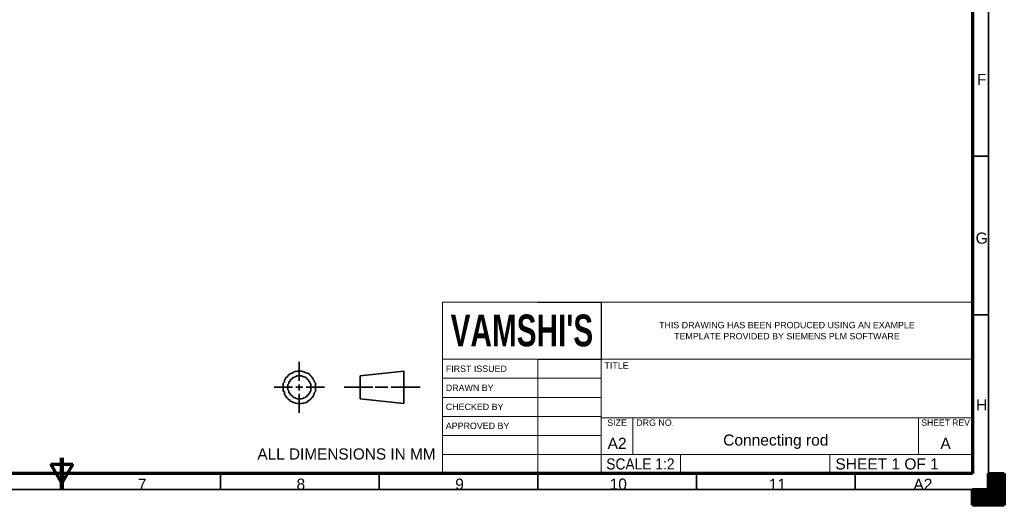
# Model space of a CAD drawing. Header units: millimetres. Extents: x 0 to 594, y 0 to 420.
# Tile 5 of 8: x 284 to 594, y 0 to 153. Entities that reach past the tile are written whole.
import ezdxf

# ---------------------------------------------------------------- set-up
doc = ezdxf.new("R2010")
doc.units = ezdxf.units.MM
doc.layers.add('1', color=7, linetype='Continuous', true_color=0xffffff)
doc.layers.add('256', color=7, linetype='Continuous', true_color=0xffffff)
doc.styles.add('Arial', font='Arial')

# ---------------------------------------------------------------- blocks, each defined once
blk = doc.blocks.new('HATCH3')
at = {"color": 18, "lineweight": 13}
for p, q in [((589, 9.98988), (594, 9.98988)), ((589, 9.94755), (594, 9.94755)), ((589, 9.90522), (594, 9.90522)), ((589, 9.86289), (594, 9.86289)), ((589, 9.82056), (594, 9.82056)), ((589, 9.77823), (594, 9.77823)), ((589, 9.7359), (594, 9.7359)), ((589, 9.69357), (594, 9.69357)), ((589, 9.65124), (594, 9.65124)), ((589, 9.60891), (594, 9.60891)), ((589, 9.56658), (594, 9.56658)), ((589, 9.52425), (594, 9.52425)), ((589, 9.48192), (594, 9.48192)), ((589, 9.43959), (594, 9.43959)), ((589, 9.39726), (594, 9.39726)), ((589, 9.35493), (594, 9.35493)), ((589, 9.3126), (594, 9.3126)), ((589, 9.27027), (594, 9.27027)), ((589, 9.22794), (594, 9.22794)), ((589, 9.18561), (594, 9.18561)), ((589, 9.14328), (594, 9.14328)), ((589, 9.10095), (594, 9.10095)), ((589, 9.05862), (594, 9.05862)), ((589, 9.01629), (594, 9.01629)), ((589, 8.97396), (594, 8.97396)), ((589, 8.93163), (594, 8.93163)), ((589, 8.8893), (594, 8.8893)), ((589, 8.84697), (594, 8.84697)), ((589, 8.80464), (594, 8.80464)), ((589, 8.76231), (594, 8.76231)), ((589, 8.71998), (594, 8.71998)), ((589, 8.67765), (594, 8.67765)), ((589, 8.63532), (594, 8.63532)), ((589, 8.59299), (594, 8.59299)), ((589, 8.55066), (594, 8.55066)), ((589, 8.50833), (594, 8.50833)), ((589, 8.466), (594, 8.466)), ((589, 8.42367), (594, 8.42367)), ((589, 8.38134), (594, 8.38134)), ((589, 8.33901), (594, 8.33901)), ((589, 8.29668), (594, 8.29668)), ((589, 8.25435), (594, 8.25435)), ((589, 8.21202), (594, 8.21202)), ((589, 8.16969), (594, 8.16969)), ((589, 8.12736), (594, 8.12736)), ((589, 8.08503), (594, 8.08503)), ((589, 8.0427), (594, 8.0427)), ((589, 8.00037), (594, 8.00037)), ((589, 7.95804), (594, 7.95804)), ((589, 7.91571), (594, 7.91571)), ((589, 7.87338), (594, 7.87338)), ((589, 7.83105), (594, 7.83105)), ((589, 7.78872), (594, 7.78872)), ((589, 7.74639), (594, 7.74639)), ((589, 7.70406), (594, 7.70406)), ((589, 7.66173), (594, 7.66173)), ((589, 7.6194), (594, 7.6194)), ((589, 7.57707), (594, 7.57707)), ((589, 7.53474), (594, 7.53474)), ((589, 7.49241), (594, 7.49241)), ((589, 7.45008), (594, 7.45008)), ((589, 7.40775), (594, 7.40775)), ((589, 7.36542), (594, 7.36542)), ((589, 7.32309), (594, 7.32309)), ((589, 7.28076), (594, 7.28076)), ((589, 7.23843), (594, 7.23843)), ((589, 7.1961), (594, 7.1961)), ((589, 7.15377), (594, 7.15377)), ((589, 7.11144), (594, 7.11144)), ((589, 7.06911), (594, 7.06911)), ((589, 7.02678), (594, 7.02678)), ((589, 6.98445), (594, 6.98445)), ((589, 6.94212), (594, 6.94212)), ((589, 6.89979), (594, 6.89979)), ((589, 6.85746), (594, 6.85746)), ((589, 6.81513), (594, 6.81513)), ((589, 6.7728), (594, 6.7728)), ((589, 6.73047), (594, 6.73047)), ((589, 6.68814), (594, 6.68814)), ((589, 6.64581), (594, 6.64581)), ((589, 6.60348), (594, 6.60348)), ((589, 6.56115), (594, 6.56115)), ((589, 6.51882), (594, 6.51882)), ((589, 6.47649), (594, 6.47649)), ((589, 6.43416), (594, 6.43416)), ((589, 6.39183), (594, 6.39183)), ((589, 6.3495), (594, 6.3495)), ((589, 6.30717), (594, 6.30717)), ((589, 6.26484), (594, 6.26484)), ((589, 6.22251), (594, 6.22251)), ((584, 4.99494), (594, 4.99494)), ((584, 4.95261), (594, 4.95261)), ((584, 4.91028), (594, 4.91028)), ((584, 4.86795), (594, 4.86795)), ((584, 4.82562), (594, 4.82562)), ((584, 4.78329), (594, 4.78329)), ((584, 4.74096), (594, 4.74096)), ((584, 4.69863), (594, 4.69863)), ((584, 4.6563), (594, 4.6563)), ((584, 4.61397), (594, 4.61397)), ((584, 4.57164), (594, 4.57164)), ((584, 4.52931), (594, 4.52931)), ((584, 4.48698), (594, 4.48698)), ((584, 4.44465), (594, 4.44465)), ((584, 4.40232), (594, 4.40232)), ((584, 4.35999), (594, 4.35999)), ((584, 4.31766), (594, 4.31766)), ((584, 4.27533), (594, 4.27533)), ((584, 4.233), (594, 4.233)), ((584, 4.19067), (594, 4.19067)), ((584, 4.14834), (594, 4.14834)), ((584, 4.10601), (594, 4.10601)), ((584, 4.06368), (594, 4.06368)), ((584, 4.02135), (594, 4.02135)), ((584, 3.97902), (594, 3.97902)), ((584, 3.93669), (594, 3.93669)), ((584, 3.89436), (594, 3.89436)), ((584, 3.85203), (594, 3.85203)), ((584, 3.8097), (594, 3.8097)), ((584, 3.76737), (594, 3.76737)), ((584, 3.72504), (594, 3.72504)), ((584, 3.68271), (594, 3.68271)), ((584, 3.64038), (594, 3.64038)), ((584, 3.59805), (594, 3.59805)), ((584, 3.55572), (594, 3.55572)), ((584, 3.51339), (594, 3.51339)), ((584, 3.47106), (594, 3.47106)), ((584, 3.42873), (594, 3.42873)), ((584, 3.3864), (594, 3.3864)), ((584, 3.34407), (594, 3.34407)), ((584, 3.30174), (594, 3.30174)), ((584, 3.25941), (594, 3.25941)), ((584, 3.21708), (594, 3.21708)), ((584, 3.17475), (594, 3.17475)), ((584, 3.13242), (594, 3.13242)), ((589, 6.18018), (594, 6.18018)), ((589, 6.13785), (594, 6.13785)), ((589, 6.09552), (594, 6.09552)), ((589, 6.05319), (594, 6.05319)), ((589, 6.01086), (594, 6.01086)), ((589, 5.96853), (594, 5.96853)), ((589, 5.9262), (594, 5.9262)), ((589, 5.88387), (594, 5.88387)), ((589, 5.84154), (594, 5.84154)), ((589, 5.79921), (594, 5.79921)), ((589, 5.75688), (594, 5.75688)), ((589, 5.71455), (594, 5.71455)), ((589, 5.67222), (594, 5.67222)), ((589, 5.62989), (594, 5.62989)), ((589, 5.58756), (594, 5.58756)), ((589, 5.54523), (594, 5.54523)), ((589, 5.5029), (594, 5.5029)), ((589, 5.46057), (594, 5.46057)), ((589, 5.41824), (594, 5.41824)), ((589, 5.37591), (594, 5.37591)), ((589, 5.33358), (594, 5.33358)), ((589, 5.29125), (594, 5.29125)), ((589, 5.24892), (594, 5.24892)), ((589, 5.20659), (594, 5.20659)), ((589, 5.16426), (594, 5.16426)), ((589, 5.12193), (594, 5.12193)), ((589, 5.0796), (594, 5.0796)), ((589, 5.03727), (594, 5.03727)), ((584, 3.09009), (594, 3.09009)), ((584, 3.04776), (594, 3.04776)), ((584, 3.00543), (594, 3.00543)), ((584, 2.9631), (594, 2.9631)), ((584, 2.92077), (594, 2.92077)), ((584, 2.87844), (594, 2.87844)), ((584, 2.83611), (594, 2.83611)), ((584, 2.79378), (594, 2.79378)), ((584, 2.75145), (594, 2.75145)), ((584, 2.70912), (594, 2.70912)), ((584, 2.66679), (594, 2.66679)), ((584, 2.62446), (594, 2.62446)), ((584, 2.58213), (594, 2.58213)), ((584, 2.5398), (594, 2.5398)), ((584, 2.49747), (594, 2.49747)), ((584, 2.45514), (594, 2.45514)), ((584, 2.41281), (594, 2.41281)), ((584, 2.37048), (594, 2.37048)), ((584, 2.32815), (594, 2.32815)), ((584, 2.28582), (594, 2.28582)), ((584, 2.24349), (594, 2.24349)), ((584, 2.20116), (594, 2.20116)), ((584, 2.15883), (594, 2.15883)), ((584, 2.1165), (594, 2.1165)), ((584, 2.07417), (594, 2.07417)), ((584, 2.03184), (594, 2.03184)), ((584, 1.98951), (594, 1.98951)), ((584, 1.94718), (594, 1.94718)), ((584, 1.90485), (594, 1.90485)), ((584, 1.86252), (594, 1.86252)), ((584, 1.82019), (594, 1.82019)), ((584, 1.77786), (594, 1.77786)), ((584, 1.73553), (594, 1.73553)), ((584, 1.6932), (594, 1.6932)), ((584, 1.65087), (594, 1.65087)), ((584, 1.60854), (594, 1.60854)), ((584, 1.56621), (594, 1.56621)), ((584, 1.52388), (594, 1.52388)), ((584, 1.48155), (594, 1.48155)), ((584, 1.43922), (594, 1.43922)), ((584, 1.39689), (594, 1.39689)), ((584, 1.35456), (594, 1.35456)), ((584, 1.31223), (594, 1.31223)), ((584, 1.2699), (594, 1.2699)), ((584, 1.22757), (594, 1.22757)), ((584, 1.18524), (594, 1.18524)), ((584, 1.14291), (594, 1.14291)), ((584, 1.10058), (594, 1.10058)), ((584, 1.05825), (594, 1.05825)), ((584, 1.01592), (594, 1.01592)), ((584, 0.97359), (594, 0.97359)), ((584, 0.93126), (594, 0.93126)), ((584, 0.88893), (594, 0.88893)), ((584, 0.8466), (594, 0.8466)), ((584, 0.80427), (594, 0.80427)), ((584, 0.76194), (594, 0.76194)), ((584, 0.71961), (594, 0.71961)), ((584, 0.67728), (594, 0.67728)), ((584, 0.63495), (594, 0.63495)), ((584, 0.59262), (594, 0.59262)), ((584, 0.55029), (594, 0.55029)), ((584, 0.50796), (594, 0.50796)), ((584, 0.46563), (594, 0.46563)), ((584, 0.4233), (594, 0.4233)), ((584, 0.38097), (594, 0.38097)), ((584, 0.33864), (594, 0.33864)), ((584, 0.29631), (594, 0.29631)), ((584, 0.25398), (594, 0.25398)), ((584, 0.21165), (594, 0.21165)), ((584, 0.16932), (594, 0.16932)), ((584, 0.12699), (594, 0.12699)), ((584, 0.08466), (594, 0.08466)), ((584, 0.04233), (594, 0.04233)), ((584, 0), (594, 0))]:
    blk.add_line(p, q, dxfattribs=at)
blk = doc.blocks.new('3RDANG1')
at = {"layer": '1', "color": 18, "linetype": 'Continuous', "lineweight": 35}
for p, q in [((0.1732, 0.6299), (0.1732, 1)), ((0.1417, 0.811), (0.1339, 0.8031)), ((0.1496, 0.811), (0.1417, 0.811)), ((0.1575, 0.8189), (0.1496, 0.811)), ((0.1654, 0.8189), (0.1575, 0.8189)), ((0.1732, 0.8189), (0.1654, 0.8189)), ((0.1811, 0.8189), (0.1732, 0.8189)), ((0.189, 0.8189), (0.1811, 0.8189)), ((0.1969, 0.811), (0.189, 0.8189)), ((0.2047, 0.8031), (0.1969, 0.811)), ((0.8898, 0.8189), (0.5906, 0.7244)), ((0.8898, 0.1811), (0.8898, 0.8189)), ((0.1024, 0.748), (0.0945, 0.7323)), ((0.1102, 0.7638), (0.1024, 0.748)), ((0.1181, 0.7717), (0.1102, 0.7638)), ((0.126, 0.7874), (0.1181, 0.7717)), ((0.1339, 0.7953), (0.126, 0.7874)), ((0.1339, 0.8031), (0.1339, 0.7953)), ((0.2126, 0.7953), (0.2047, 0.8031)), ((0.2205, 0.7874), (0.2126, 0.7953)), ((0.2283, 0.7795), (0.2205, 0.7874)), ((0.2362, 0.7717), (0.2283, 0.7795)), ((0.2441, 0.7559), (0.2362, 0.7717)), ((0.2441, 0.7402), (0.2441, 0.7559)), ((0.0866, 0.7008), (0.0787, 0.685)), ((0.0787, 0.685), (0.0787, 0.6614)), ((0.0945, 0.7165), (0.0866, 0.7008)), ((0.0945, 0.7323), (0.0945, 0.7165)), ((0.126, 0.6772), (0.1181, 0.6693)), ((0.1339, 0.6929), (0.126, 0.685)), ((0.126, 0.685), (0.126, 0.6772)), ((0.1417, 0.7008), (0.1339, 0.6929)), ((0.1496, 0.7165), (0.1417, 0.7087)), ((0.1417, 0.7087), (0.1417, 0.7008)), ((0.1575, 0.7244), (0.1496, 0.7165)), ((0.1496, 0.7165), (0.1496, 0.7165)), ((0.1654, 0.7244), (0.1575, 0.7244)), ((0.1732, 0.7244), (0.1654, 0.7244)), ((0.1811, 0.7244), (0.1732, 0.7244)), ((0.1732, 0.7244), (0.1732, 0.7244)), ((0.189, 0.7244), (0.1811, 0.7244)), ((0.1969, 0.7165), (0.189, 0.7244)), ((0.189, 0.7244), (0.189, 0.7244)), ((0.2047, 0.7087), (0.1969, 0.7165)), ((0.2126, 0.7008), (0.2047, 0.7087)), ((0.2047, 0.7087), (0.2047, 0.7087)), ((0.2205, 0.6929), (0.2126, 0.7008)), ((0.2205, 0.6772), (0.2205, 0.6929)), ((0.2283, 0.6693), (0.2205, 0.6772)), ((0.252, 0.7244), (0.2441, 0.7402)), ((0.2598, 0.7087), (0.252, 0.7244)), ((0.2598, 0.6929), (0.2598, 0.7087)), ((0.2677, 0.6772), (0.2598, 0.6929)), ((0.2677, 0.6535), (0.2677, 0.6772)), ((0.5906, 0.7244), (0.5906, 0.2756)), ((0.0787, 0.6614), (0.0709, 0.6457)), ((0.0709, 0.6457), (0.0709, 0.622)), ((0.0709, 0.622), (0.0709, 0.6063)), ((0.1102, 0.6142), (0.1024, 0.6063)), ((0.1181, 0.6535), (0.1102, 0.6457)), ((0.1102, 0.6457), (0.1102, 0.6299)), ((0.1102, 0.6299), (0.1102, 0.6142)), ((0.1181, 0.6693), (0.1181, 0.6535)), ((0.2283, 0.6614), (0.2283, 0.6693)), ((0.2362, 0.6457), (0.2283, 0.6614)), ((0.2362, 0.6378), (0.2362, 0.6457)), ((0.2362, 0.622), (0.2362, 0.6378)), ((0.2441, 0.6063), (0.2362, 0.622)), ((0.2756, 0.6378), (0.2677, 0.6535)), ((0.2756, 0.6142), (0.2756, 0.6378)), ((0.2835, 0.5906), (0.2756, 0.6142)), ((0.0709, 0.6063), (0.063, 0.5827)), ((0.063, 0.5827), (0.063, 0.5591)), ((0.063, 0.5591), (0.063, 0.5354)), ((0.1024, 0.5748), (0.0945, 0.5591)), ((0.0945, 0.5591), (0.0945, 0.5433)), ((0.0945, 0.5433), (0.0945, 0.5276)), ((0.1024, 0.6063), (0.1024, 0.5906)), ((0.1024, 0.5906), (0.1024, 0.5748)), ((0.1732, 0.4409), (0.1732, 0.5591)), ((0.2441, 0.5984), (0.2441, 0.6063)), ((0.2441, 0.5827), (0.2441, 0.5984)), ((0.252, 0.5669), (0.2441, 0.5827)), ((0.252, 0.5512), (0.252, 0.5669)), ((0.252, 0.5354), (0.252, 0.5512)), ((0.2835, 0.5748), (0.2835, 0.5906)), ((0.2835, 0.5512), (0.2835, 0.5748)), ((0.2835, 0.5276), (0.2835, 0.5512)), ((0.126, 0.5039), (0, 0.5039)), ((0.063, 0.5354), (0.063, 0.5197)), ((0.063, 0.5197), (0.063, 0.4961)), ((0.063, 0.4961), (0.063, 0.4724)), ((0.063, 0.4724), (0.063, 0.4488)), ((0.0945, 0.5276), (0.0945, 0.5118)), ((0.0945, 0.5118), (0.0945, 0.4961)), ((0.0945, 0.4961), (0.0945, 0.4803)), ((0.0945, 0.4803), (0.0945, 0.4646)), ((0.1969, 0.5039), (0.1496, 0.5039)), ((0.3465, 0.5039), (0.2205, 0.5039)), ((0.252, 0.5197), (0.252, 0.5354)), ((0.252, 0.5039), (0.252, 0.5197)), ((0.252, 0.4882), (0.252, 0.5039)), ((0.252, 0.4724), (0.252, 0.4882)), ((0.252, 0.4567), (0.252, 0.4724)), ((0.2835, 0.5039), (0.2835, 0.5276)), ((0.2835, 0.4803), (0.2835, 0.5039)), ((0.2835, 0.4646), (0.2835, 0.4803)), ((0.4803, 0.5039), (0.6772, 0.5039)), ((0.6929, 0.5039), (0.7795, 0.5039)), ((1, 0.5039), (0.8031, 0.5039)), ((0.063, 0.4488), (0.063, 0.4252)), ((0.063, 0.4252), (0.0709, 0.4094)), ((0.0709, 0.4094), (0.0709, 0.3858)), ((0.0945, 0.4646), (0.0945, 0.4488)), ((0.0945, 0.4488), (0.1024, 0.4331)), ((0.1024, 0.4331), (0.1024, 0.4173)), ((0.1024, 0.4173), (0.1024, 0.4016)), ((0.2441, 0.4094), (0.252, 0.4252)), ((0.2441, 0.3937), (0.2441, 0.4094)), ((0.252, 0.4409), (0.252, 0.4567)), ((0.252, 0.4252), (0.252, 0.4409)), ((0.2756, 0.3937), (0.2835, 0.4173)), ((0.2835, 0.4409), (0.2835, 0.4646)), ((0.2835, 0.4173), (0.2835, 0.4409)), ((0.0709, 0.3858), (0.0709, 0.3622)), ((0.0709, 0.3622), (0.0787, 0.3465)), ((0.0787, 0.3465), (0.0787, 0.3228)), ((0.1024, 0.4016), (0.1024, 0.3937)), ((0.1024, 0.3937), (0.1102, 0.378)), ((0.1102, 0.378), (0.1102, 0.3622)), ((0.1102, 0.3622), (0.1181, 0.3543)), ((0.1181, 0.3543), (0.1181, 0.3386)), ((0.1181, 0.3386), (0.126, 0.3307)), ((0.1732, 0), (0.1732, 0.3701)), ((0.2283, 0.3465), (0.2362, 0.3543)), ((0.2283, 0.3307), (0.2283, 0.3465)), ((0.2362, 0.3701), (0.2441, 0.3858)), ((0.2362, 0.3543), (0.2362, 0.3701)), ((0.2441, 0.3858), (0.2441, 0.3937)), ((0.2677, 0.3386), (0.2756, 0.3543)), ((0.2677, 0.315), (0.2677, 0.3386)), ((0.2756, 0.378), (0.2756, 0.3937)), ((0.2756, 0.3543), (0.2756, 0.378)), ((0.0787, 0.3228), (0.0866, 0.3071)), ((0.0866, 0.3071), (0.0866, 0.2913)), ((0.0866, 0.2913), (0.0945, 0.2756)), ((0.0945, 0.2756), (0.1024, 0.2598)), ((0.126, 0.3307), (0.126, 0.3228)), ((0.126, 0.3228), (0.1339, 0.3071)), ((0.1339, 0.3071), (0.1339, 0.2992)), ((0.1339, 0.2992), (0.1417, 0.2913)), ((0.1417, 0.2913), (0.1496, 0.2913)), ((0.1496, 0.2913), (0.1496, 0.2835)), ((0.1496, 0.2835), (0.1575, 0.2756)), ((0.1575, 0.2756), (0.1654, 0.2756)), ((0.1654, 0.2756), (0.1654, 0.2756)), ((0.1654, 0.2756), (0.1732, 0.2756)), ((0.1732, 0.2756), (0.1811, 0.2756)), ((0.1811, 0.2756), (0.1811, 0.2756)), ((0.1811, 0.2756), (0.189, 0.2756)), ((0.189, 0.2756), (0.1969, 0.2835)), ((0.1969, 0.2835), (0.2047, 0.2913)), ((0.1969, 0.2835), (0.1969, 0.2835)), ((0.2047, 0.2913), (0.2126, 0.2992)), ((0.2126, 0.3071), (0.2205, 0.315)), ((0.2126, 0.2992), (0.2126, 0.3071)), ((0.2205, 0.3228), (0.2283, 0.3307)), ((0.2205, 0.315), (0.2205, 0.3228)), ((0.252, 0.2835), (0.2598, 0.2992)), ((0.252, 0.2677), (0.252, 0.2835)), ((0.2598, 0.2992), (0.2677, 0.315)), ((0.5906, 0.2756), (0.8898, 0.1811)), ((0.1024, 0.2598), (0.1102, 0.2441)), ((0.1102, 0.2441), (0.1102, 0.2283)), ((0.1102, 0.2283), (0.1181, 0.2205)), ((0.1181, 0.2205), (0.126, 0.2126)), ((0.126, 0.2126), (0.1339, 0.2047)), ((0.1339, 0.2047), (0.1417, 0.1969)), ((0.2126, 0.1969), (0.2205, 0.2047)), ((0.2205, 0.2047), (0.2283, 0.2126)), ((0.2283, 0.2283), (0.2362, 0.2362)), ((0.2283, 0.2126), (0.2283, 0.2283)), ((0.2362, 0.2362), (0.2441, 0.252)), ((0.2441, 0.252), (0.252, 0.2677)), ((0.1417, 0.1969), (0.1496, 0.189)), ((0.1496, 0.189), (0.1575, 0.1811)), ((0.1575, 0.1811), (0.1654, 0.1811)), ((0.1654, 0.1811), (0.1732, 0.1811)), ((0.1732, 0.1811), (0.1811, 0.1811)), ((0.1811, 0.1811), (0.189, 0.1811)), ((0.189, 0.1811), (0.1969, 0.189)), ((0.1969, 0.189), (0.2047, 0.189)), ((0.2047, 0.189), (0.2126, 0.1969))]:
    blk.add_line(p, q, dxfattribs=at)
blk = doc.blocks.new('TabularNote1')
at = {"layer": '1', "color": 18, "linetype": 'Continuous', "lineweight": 35, "xscale": 45.99999999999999, "yscale": 16}
blk.add_blockref('3RDANG1', (-53, 19), dxfattribs=at)
at = {"layer": '1', "color": 18, "linetype": 'Continuous', "lineweight": 13, "char_height": 3.5, "line_spacing_factor": 1.047437, "style": 'Arial'}
for s, insert, attachment_point in [('\\fArial|b0|i0;\\W1.0000;                                ', (-30, 27), 5), ('\\fArial|b0|i0;\\W0.9888;ALL DIMENSIONS IN MM', (-58.24, 6), 4)]:
    blk.add_mtext(s, dxfattribs=dict(at, insert=insert, attachment_point=attachment_point))
blk = doc.blocks.new('TabularNote2')
at = {"layer": '1', "color": 18, "linetype": 'Continuous', "lineweight": 18}
for p, q in [((-117, 54), (-107, 54)), ((-117, 54), (-117, 36)), ((-107, 54), (-92, 54)), ((-92, 54), (-45, 54)), ((-45, 54), (-17, 54)), ((-17, 54), (0, 54)), ((0, 54), (0, 36)), ((-117, 36), (-107, 36)), ((-117, 36), (-117, 33)), ((-107, 36), (-92, 36)), ((-92, 36), (-45, 36)), ((-45, 36), (-17, 36)), ((-17, 36), (0, 36)), ((0, 36), (0, 33)), ((-117, 33), (-117, 17.5)), ((0, 33), (0, 17.5)), ((-117, 17.5), (-107, 17.5)), ((-117, 17.5), (-117, 14)), ((-107, 17.5), (-92, 17.5)), ((-107, 17.5), (-107, 14)), ((-92, 17.5), (-45, 17.5)), ((-45, 17.5), (-17, 17.5)), ((-17, 17.5), (0, 17.5)), ((-17, 17.5), (-17, 14)), ((0, 17.5), (0, 14)), ((-117, 14), (-117, 6)), ((-107, 14), (-107, 6)), ((-17, 14), (-17, 6)), ((0, 14), (0, 6)), ((-117, 6), (-107, 6)), ((-117, 6), (-117, 0)), ((-107, 6), (-92, 6)), ((-92, 6), (-45, 6)), ((-92, 6), (-92, 0)), ((-45, 6), (-17, 6)), ((-45, 6), (-45, 0)), ((-17, 6), (0, 6)), ((0, 6), (0, 0)), ((-117, 0), (-107, 0)), ((-107, 0), (-92, 0)), ((-92, 0), (-45, 0)), ((-45, 0), (-17, 0)), ((-17, 0), (0, 0))]:
    blk.add_line(p, q, dxfattribs=at)
at = {"layer": '1', "color": 18, "linetype": 'Continuous', "lineweight": 13, "line_spacing_factor": 1.047437, "style": 'Arial'}
for s, insert, char_height, attachment_point in [('\\fArial|b0|i0;\\W1.0000;THIS DRAWING HAS BEEN PRODUCED USING AN EXAMPLE\\PTEMPLATE PROVIDED BY SIEMENS PLM SOFTWARE', (-58.5, 45), 2, 5), ('\\fArial|b0|i0;\\W1.0000;TITLE', (-115.975, 35), 2, 1), ('\\fArial|b0|i0;\\W1.0000;SIZE', (-112, 15), 2, 8), ('\\fArial|b0|i0;\\W1.0000;DRG NO.', (-105.975, 15), 2, 7), ('\\fArial|b0|i0;\\W0.9643;SHEET REV', (-8.5, 15), 2, 8), ('\\fArial|b0|i0;\\W1.0000;A2', (-112, 7.75), 3.5, 8), ('\\fArial|b0|i0;\\W1.0000;Connecting rod', (-62, 7.75), 3.5, 8), ('\\fArial|b0|i0;\\W1.0000;A', (-8.5, 7.75), 3.5, 8), ('\\fArial|b0|i0;\\W0.8896;SCALE 1:2', (-115.418, 3), 3.5, 4), ('\\fArial|b0|i0;\\W1.0000;SHEET 1 OF 1', (-43.225, 3), 3.5, 4)]:
    blk.add_mtext(s, dxfattribs=dict(at, insert=insert, char_height=char_height, attachment_point=attachment_point))
blk = doc.blocks.new('TabularNote3')
at = {"layer": '1', "color": 18, "linetype": 'Continuous', "lineweight": 18}
for p, q in [((-50, 54), (-20, 54)), ((-50, 54), (-50, 36)), ((-50, 36), (-20, 36)), ((-50, 36), (-50, 30)), ((-20, 36), (-20, 30)), ((0, 36), (0, 30)), ((-50, 30), (-20, 30)), ((-50, 30), (-50, 24)), ((-20, 30), (0, 30)), ((-20, 30), (-20, 24)), ((0, 30), (0, 24)), ((-50, 24), (-20, 24)), ((-50, 24), (-50, 18)), ((-20, 24), (0, 24)), ((-20, 24), (-20, 18)), ((0, 24), (0, 18)), ((-50, 18), (-20, 18)), ((-50, 18), (-50, 12)), ((-20, 18), (0, 18)), ((-20, 18), (-20, 12)), ((0, 18), (0, 12)), ((-50, 12), (-20, 12)), ((-50, 12), (-50, 6)), ((-20, 12), (0, 12)), ((-20, 12), (-20, 6)), ((0, 12), (0, 6)), ((-50, 6), (-20, 6)), ((-50, 6), (-50, 0)), ((-20, 6), (0, 6)), ((-20, 6), (-20, 0)), ((0, 6), (0, 0)), ((-50, 0), (-20, 0)), ((-20, 0), (0, 0))]:
    blk.add_line(p, q, dxfattribs=at)
at = {"layer": '1', "color": 18, "linetype": 'Continuous', "lineweight": 25}
for p, q in [((-20, 54), (0, 54)), ((0, 54), (0, 36)), ((-20, 36), (0, 36))]:
    blk.add_line(p, q, dxfattribs=at)
at = {"layer": '1', "color": 18, "linetype": 'Continuous', "lineweight": 18, "insert": (-25, 45), "char_height": 10, "attachment_point": 5, "line_spacing_factor": 1.047437, "style": 'Arial'}
blk.add_mtext("\\fArial|b1|i0;\\W0.6706;VAMSHI'S", dxfattribs=at)
at = {"layer": '1', "color": 18, "linetype": 'Continuous', "lineweight": 13, "char_height": 2, "attachment_point": 4, "line_spacing_factor": 1.047437, "style": 'Arial'}
for s, insert in [('\\fArial|b0|i0;\\W1.0000;FIRST ISSUED', (-48.975, 33)), ('\\fArial|b0|i0;\\W1.0000;DRAWN BY', (-48.975, 27)), ('\\fArial|b0|i0;\\W1.0000;CHECKED BY', (-48.975, 21)), ('\\fArial|b0|i0;\\W1.0000;APPROVED BY', (-48.975, 15))]:
    blk.add_mtext(s, dxfattribs=dict(at, insert=insert))

msp = doc.modelspace()

# ---------------------------------------------------------------- linework, layer by layer
at = {"layer": '256', "color": 18, "linetype": 'Continuous', "lineweight": 35}
for p, q in [((589, 415), (589, 5)), ((584, 110), (589, 110)), ((584, 60), (589, 60)), ((297, 10), (297, 5)), ((347, 10), (347, 5)), ((397, 10), (397, 5)), ((447, 10), (447, 5)), ((497, 10), (497, 5)), ((547, 10), (547, 5)), ((589, 5), (15, 5))]:
    msp.add_line(p, q, dxfattribs=at)
at = {"layer": '256', "color": 18, "linetype": 'Continuous', "lineweight": 70}
for p, q in [((584, 410), (584, 10)), ((293.536, 13), (300.464, 13)), ((297, 7), (293.536, 13)), ((297, 7), (297, 15)), ((300.464, 13), (297, 7)), ((584, 10), (20, 10)), ((589, 10), (594, 10)), ((589, 5), (589, 10)), ((594, 10), (594, 0)), ((584, 5), (589, 5)), ((584, 0), (584, 5)), ((594, 0), (584, 0))]:
    msp.add_line(p, q, dxfattribs=at)
at = {"layer": '256', "color": 18, "linetype": 'Continuous', "lineweight": 200}
for q in [(297, 15), (297, 5)]:
    msp.add_line((297, 10), q, dxfattribs=at)

# ---------------------------------------------------------------- block references
at = {"layer": '1', "color": 18, "linetype": 'Continuous', "lineweight": 18}
for name, p in [('TabularNote3', (467, 10)), ('TabularNote2', (584, 10))]:
    msp.add_blockref(name, p, dxfattribs=at)
at = {"layer": '1', "color": 163, "linetype": 'Continuous', "lineweight": 18}
msp.add_blockref('TabularNote1', (416.904, 10.134), dxfattribs=at)
at = {"layer": '256', "color": 18, "linetype": 'Continuous', "lineweight": 35}
msp.add_blockref('HATCH3', (0, 0), dxfattribs=at)

# ---------------------------------------------------------------- texts
at = {"layer": '256', "color": 18, "linetype": 'Continuous', "lineweight": 13, "char_height": 3.5, "attachment_point": 7, "line_spacing_factor": 1.047437, "style": 'Arial'}
for s, insert in [('\\fArial|b0|i0;\\W1.0000;F', (585.367, 132.371)), ('\\fArial|b0|i0;\\W1.0000;G', (584.959, 82.342)), ('\\fArial|b0|i0;\\W1.0000;H', (585.095, 29.871)), ('\\fArial|b0|i0;\\W1.0000;7', (321.001, 4.871)), ('\\fArial|b0|i0;\\W1.0000;8', (371.001, 4.864)), ('\\fArial|b0|i0;\\W1.0000;9', (421.001, 4.864)), ('\\fArial|b0|i0;\\W1.0000;10', (469.641, 4.864)), ('\\fArial|b0|i0;\\W1.0000;11', (519.823, 4.864)), ('\\fArial|b0|i0;\\W1.0000;A2', (565.37, 4.864))]:
    msp.add_mtext(s, dxfattribs=dict(at, insert=insert))

doc.saveas('drawing.dxf')
